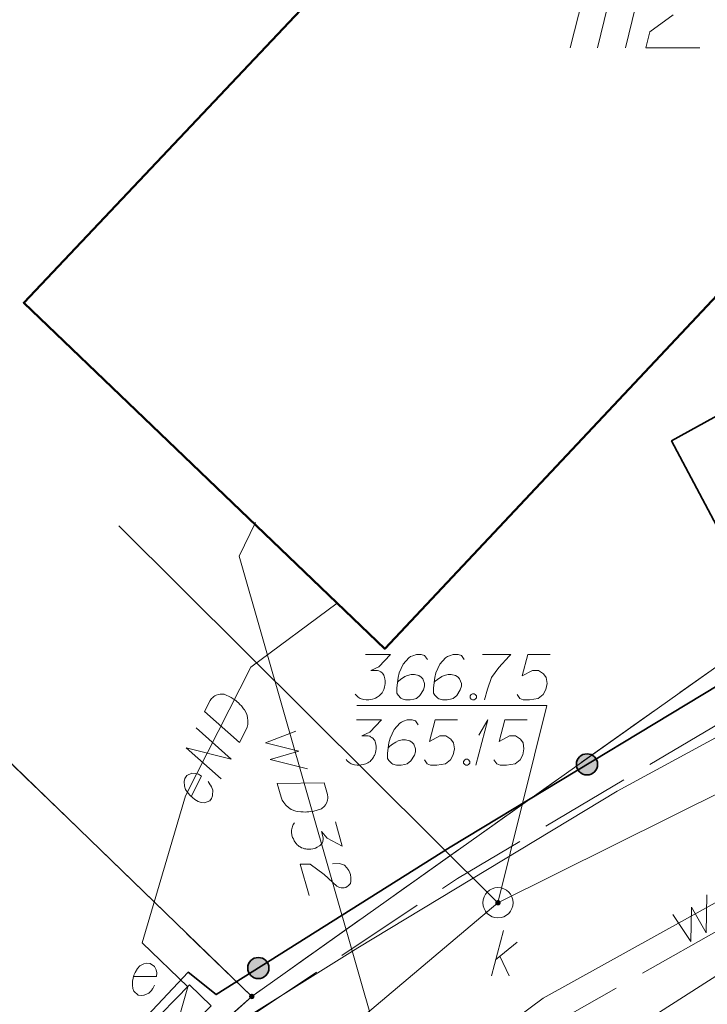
# Model space of a CAD drawing. Header units: metres. Extents: x 5554594 to 5556205, y 5636132 to 5636668.
# Tile 125 of 168: x 5555408 to 5555420, y 5636454 to 5636470. Entities that reach past the tile are written whole.
import ezdxf

# ---------------------------------------------------------------- set-up
doc = ezdxf.new("R2010")
doc.units = ezdxf.units.M
doc.header["$MEASUREMENT"] = 0
doc.header["$XCLIPFRAME"] = 0
for name, pattern in [('L_0_06', [2, 1.5, -0.5]), ('PRZER1-1', [2, 1, -1]), ('PRZER3-1', [4, 3, -1])]:
    doc.linetypes.add(name, pattern=pattern)
for name, color, linetype, lineweight in [('#digitalizacja', 7, 'Continuous', 18), ('#RASTER', 7, 'Continuous', 18), ('#skartowane', 7, 'Continuous', 18), ('#zmodyfikowane', 7, 'Continuous', 18)]:
    doc.layers.add(name, color=color, linetype=linetype, lineweight=lineweight)
for name, color, linetype, lineweight, true_color in [('GEPPGD', 96, 'Continuous', 18, 0x008000), ('GESBZO', 18, 'Continuous', 50, 0x0a0909), ('GESBZO_O', 18, 'Continuous', 50, 0x0a0909), ('GESDZI', 18, 'Continuous', 18, 0x0a0909), ('GESKKL', 96, 'PRZER3-1', 18, 0x008000), ('GESUZY', 96, 'PRZER1-1', 18, 0x008000)]:
    doc.layers.add(name, color=color, linetype=linetype, lineweight=lineweight, true_color=true_color)
picture_1 = doc.add_image_def('image2.tif', size_in_pixel=(18897, 11811))

# ---------------------------------------------------------------- blocks, each defined once
blk = doc.blocks.new('EPPGN')
blk.add_hatch(color=0).paths.add_polyline_path([(0, -0.09), (-0.027812, -0.085595), (-0.052901, -0.072812), (-0.072812, -0.052901), (-0.085595, -0.027812), (-0.09, 0), (-0.085595, 0.027812), (-0.072812, 0.052901), (-0.052901, 0.072812), (-0.027812, 0.085595), (0, 0.09), (0.027812, 0.085595), (0.052901, 0.072812), (0.072812, 0.052901), (0.085595, 0.027812), (0.09, 0), (0.085595, -0.027812), (0.072812, -0.052901), (0.052901, -0.072812), (0.027812, -0.085595)])
blk = doc.blocks.new('SZAFA1_2')
at = {"color": 0, "flags": 128}
blk.add_lwpolyline([(-1, -0.5), (-1, 0.5), (1, 0.5), (1, -0.5), (-1, -0.5)], close=True, dxfattribs=at)
blk = doc.blocks.new('*U115')
at = {"layer": 'GESBZO_O', "color": 7, "linetype": 'ByBlock', "lineweight": 18}
for p, q in [((5555417.243, 5636469.959), (5555417.47, 5636470.855)), ((5555417.696, 5636469.959), (5555417.863, 5636470.638))]:
    blk.add_line(p, q, dxfattribs=at)
at = {"layer": 'GESBZO_O', "color": 7, "linetype": 'ByBlock', "lineweight": 18, "flags": 128}
blk.add_lwpolyline([(5555417.411, 5636470.618), (5555417.46, 5636470.727), (5555417.509, 5636470.786), (5555417.568, 5636470.825), (5555417.627, 5636470.855), (5555417.667, 5636470.874), (5555417.726, 5636470.874), (5555417.745, 5636470.864), (5555417.785, 5636470.825), (5555417.824, 5636470.776), (5555417.853, 5636470.687), (5555417.863, 5636470.638), (5555417.913, 5636470.727), (5555417.972, 5636470.786), (5555418.031, 5636470.825), (5555418.09, 5636470.855), (5555418.139, 5636470.874), (5555418.188, 5636470.874), (5555418.227, 5636470.864), (5555418.257, 5636470.825), (5555418.287, 5636470.776), (5555418.316, 5636470.687), (5555418.326, 5636470.638), (5555418.159, 5636469.959)], dxfattribs=at)
blk = doc.blocks.new('*U316')
at = {"layer": '#skartowane', "color": 36, "linetype": 'ByBlock', "lineweight": 18, "true_color": 0x803300}
for p, q in [((5555415.94, 5636454.609), (5555416.141, 5636455.359)), ((5555416.011, 5636454.875), (5555416.365, 5636455.17)), ((5555416.082, 5636454.934), (5555416.235, 5636454.609))]:
    blk.add_line(p, q, dxfattribs=at)
blk = doc.blocks.new('*U1639')
at = {"layer": '#digitalizacja', "color": 36, "linetype": 'ByBlock', "lineweight": 18, "true_color": 0x803300}
for q in [(5555415.683, 5636458.094), (5555415.736, 5636458.591)]:
    blk.add_line((5555415.884, 5636458.844), q, dxfattribs=at)

msp = doc.modelspace()

# ---------------------------------------------------------------- hatches: boundary and pattern name
at = {"layer": '#skartowane', "linetype": 'Continuous', "lineweight": 35}
h = msp.add_hatch(color=7, dxfattribs=at)
edge = h.paths.add_edge_path()
edge.add_arc((5555417.522, 5636458.109), 0.175, 0, 360)
at = {"layer": '#skartowane', "linetype": 'Continuous', "lineweight": 18}
h = msp.add_hatch(color=7, dxfattribs=at)
edge = h.paths.add_edge_path()
edge.add_arc((5555416.05, 5636455.82), 0.045, 0, 360)
at = {"layer": '#skartowane', "linetype": 'Continuous', "lineweight": 35}
h = msp.add_hatch(color=7, dxfattribs=at)
edge = h.paths.add_edge_path()
edge.add_arc((5555412.088, 5636454.74), 0.175, 0, 360)

# ---------------------------------------------------------------- linework, layer by layer
at = {"layer": '#digitalizacja', "color": 36, "linetype": 'Continuous', "lineweight": 18, "true_color": 0x803300}
msp.add_line((5555416.05, 5636455.82), (5555409.78, 5636462.057), dxfattribs=at)
at = {"layer": '#digitalizacja', "color": 1, "linetype": 'Continuous', "lineweight": 18}
msp.add_line((5555410.921, 5636454.431), (5555410.78, 5636453.93), dxfattribs=at)
at = {"layer": '#digitalizacja', "color": 5, "linetype": 'Continuous', "lineweight": 18, "flags": 128}
for points in [[(5555451.99, 5636467.54), (5555441.906, 5636465.852), (5555428.432, 5636460.691), (5555416.795, 5636454.239), (5555413.272, 5636451.619), (5555410.494, 5636449.408), (5555407.558, 5636446.707)], [(5555412.043, 5636462.11), (5555411.773, 5636461.552), (5555416.726, 5636444.238)], [(5555412.71, 5636458.659), (5555412.207, 5636458.465), (5555412.756, 5636458.328), (5555412.286, 5636458.187), (5555412.9, 5636458.037)], [(5555413.176, 5636457.803), (5555413.231, 5636457.61), (5555413.237, 5636457.569), (5555413.236, 5636457.55), (5555413.233, 5636457.518), (5555413.227, 5636457.498), (5555413.22, 5636457.478), (5555413.2, 5636457.441), (5555413.182, 5636457.418), (5555413.133, 5636457.373), (5555413.008, 5636457.337), (5555412.95, 5636457.327), (5555412.92, 5636457.324), (5555412.89, 5636457.322), (5555412.86, 5636457.32), (5555412.828, 5636457.323), (5555412.791, 5636457.324), (5555412.733, 5636457.332), (5555412.707, 5636457.337), (5555412.632, 5636457.365), (5555412.587, 5636457.395), (5555412.545, 5636457.432), (5555412.508, 5636457.477), (5555412.484, 5636457.519), (5555412.463, 5636457.568), (5555412.4, 5636457.79), (5555413.176, 5636457.803)], [(5555413.361, 5636457.156), (5555413.475, 5636456.758), (5555413.228, 5636456.891), (5555413.13, 5636456.998), (5555413.159, 5636456.895), (5555413.16, 5636456.871), (5555413.158, 5636456.858), (5555413.155, 5636456.845), (5555413.153, 5636456.832), (5555413.142, 5636456.805), (5555413.129, 5636456.788), (5555413.115, 5636456.772), (5555413.099, 5636456.762), (5555413.063, 5636456.739), (5555413.031, 5636456.723), (5555413.013, 5636456.719), (5555412.991, 5636456.712), (5555412.955, 5636456.708), (5555412.931, 5636456.707), (5555412.906, 5636456.706), (5555412.888, 5636456.707), (5555412.875, 5636456.71), (5555412.862, 5636456.712), (5555412.849, 5636456.714), (5555412.829, 5636456.721), (5555412.801, 5636456.731), (5555412.779, 5636456.744), (5555412.764, 5636456.752), (5555412.748, 5636456.766), (5555412.732, 5636456.779), (5555412.714, 5636456.799), (5555412.705, 5636456.808), (5555412.682, 5636456.845), (5555412.667, 5636456.877), (5555412.655, 5636456.898), (5555412.643, 5636456.938), (5555412.636, 5636456.985), (5555412.637, 5636457.004), (5555412.638, 5636457.023), (5555412.639, 5636457.041), (5555412.645, 5636457.061), (5555412.652, 5636457.082), (5555412.666, 5636457.117), (5555412.684, 5636457.14)], [(5555413.313, 5636456.466), (5555413.429, 5636456.469), (5555413.51, 5636456.443), (5555413.553, 5636456.4), (5555413.585, 5636456.354), (5555413.602, 5636456.316), (5555413.61, 5636456.287), (5555413.619, 5636456.234), (5555413.617, 5636456.197), (5555413.616, 5636456.179), (5555413.609, 5636456.14), (5555413.591, 5636456.116), (5555413.572, 5636456.098), (5555413.556, 5636456.088), (5555413.535, 5636456.075), (5555413.507, 5636456.067), (5555413.477, 5636456.065), (5555413.458, 5636456.066), (5555413.432, 5636456.071), (5555413.405, 5636456.081), (5555413.383, 5636456.093), (5555413.174, 5636456.285), (5555412.946, 5636456.46), (5555412.782, 5636456.456), (5555412.929, 5636455.939)], [(5555418.938, 5636455.628), (5555419.24, 5636455.181), (5555419.251, 5636455.747), (5555419.493, 5636455.321), (5555419.501, 5636455.953)]]:
    msp.add_lwpolyline(points, dxfattribs=at)
at = {"layer": '#digitalizacja', "color": 1, "linetype": 'Continuous', "lineweight": 18, "flags": 128}
for points in [[(5555411.571, 5636453.721), (5555413.733, 5636455.076), (5555418.018, 5636457.668), (5555421.202, 5636459.39), (5555427.655, 5636463.077)], [(5555410.921, 5636454.431), (5555410.165, 5636455.155), (5555410.885, 5636457.589), (5555411.961, 5636459.716), (5555413.389, 5636460.778)], [(5555411.2, 5636458.986), (5555411.291, 5636459.165), (5555411.315, 5636459.199), (5555411.328, 5636459.212), (5555411.352, 5636459.233), (5555411.37, 5636459.244), (5555411.389, 5636459.254), (5555411.429, 5636459.267), (5555411.458, 5636459.272), (5555411.524, 5636459.272), (5555411.64, 5636459.213), (5555411.69, 5636459.181), (5555411.713, 5636459.163), (5555411.737, 5636459.144), (5555411.761, 5636459.125), (5555411.782, 5636459.102), (5555411.808, 5636459.075), (5555411.845, 5636459.03), (5555411.86, 5636459.009), (5555411.897, 5636458.937), (5555411.91, 5636458.884), (5555411.915, 5636458.829), (5555411.912, 5636458.771), (5555411.901, 5636458.723), (5555411.882, 5636458.673), (5555411.778, 5636458.468), (5555411.2, 5636458.986)], [(5555411.474, 5636457.867), (5555410.896, 5636458.385), (5555411.64, 5636458.194), (5555411.061, 5636458.712)], [(5555410.977, 5636457.577), (5555411.147, 5636457.914), (5555411.097, 5636457.946), (5555411.044, 5636457.959), (5555410.986, 5636457.962), (5555410.907, 5636457.923), (5555410.875, 5636457.873), (5555410.864, 5636457.825), (5555410.866, 5636457.751), (5555410.885, 5636457.696), (5555410.927, 5636457.635), (5555410.958, 5636457.592), (5555411.037, 5636457.526), (5555411.095, 5636457.497), (5555411.145, 5636457.478), (5555411.195, 5636457.472), (5555411.285, 5636457.506), (5555411.312, 5636457.546), (5555411.328, 5636457.591), (5555411.33, 5636457.596), (5555411.334, 5636457.68), (5555411.315, 5636457.736), (5555411.297, 5636457.765), (5555411.294, 5636457.773), (5555411.26, 5636457.823)]]:
    msp.add_lwpolyline(points, dxfattribs=at)
at = {"layer": '#digitalizacja', "color": 36, "linetype": 'Continuous', "lineweight": 18, "true_color": 0x803300, "flags": 128}
for points in [[(5555413.711, 5636458.844), (5555414.124, 5636458.844), (5555413.929, 5636458.644), (5555413.799, 5636458.579), (5555413.906, 5636458.579), (5555413.929, 5636458.573), (5555413.941, 5636458.567), (5555413.953, 5636458.561), (5555413.965, 5636458.555), (5555413.988, 5636458.537), (5555414, 5636458.52), (5555414.012, 5636458.502), (5555414.018, 5636458.484), (5555414.03, 5636458.443), (5555414.035, 5636458.407), (5555414.035, 5636458.39), (5555414.035, 5636458.366), (5555414.03, 5636458.331), (5555414.024, 5636458.307), (5555414.018, 5636458.283), (5555414.012, 5636458.266), (5555414.006, 5636458.254), (5555414, 5636458.242), (5555413.994, 5636458.23), (5555413.982, 5636458.213), (5555413.965, 5636458.189), (5555413.947, 5636458.171), (5555413.935, 5636458.159), (5555413.917, 5636458.148), (5555413.9, 5636458.136), (5555413.876, 5636458.124), (5555413.864, 5636458.118), (5555413.823, 5636458.106), (5555413.787, 5636458.1), (5555413.764, 5636458.094), (5555413.723, 5636458.094), (5555413.675, 5636458.1), (5555413.658, 5636458.106), (5555413.64, 5636458.112), (5555413.622, 5636458.118), (5555413.604, 5636458.13), (5555413.587, 5636458.142), (5555413.557, 5636458.165), (5555413.539, 5636458.189)], [(5555414.732, 5636458.762), (5555414.685, 5636458.827), (5555414.632, 5636458.844), (5555414.549, 5636458.844), (5555414.49, 5636458.821), (5555414.455, 5636458.809), (5555414.425, 5636458.791), (5555414.331, 5636458.685), (5555414.266, 5636458.543), (5555414.248, 5636458.467), (5555414.224, 5636458.295), (5555414.224, 5636458.207), (5555414.248, 5636458.171), (5555414.295, 5636458.124), (5555414.313, 5636458.112), (5555414.372, 5636458.094), (5555414.449, 5636458.094), (5555414.508, 5636458.106), (5555414.549, 5636458.118), (5555414.608, 5636458.165), (5555414.667, 5636458.26), (5555414.685, 5636458.319), (5555414.685, 5636458.366), (5555414.656, 5636458.443), (5555414.632, 5636458.472), (5555414.591, 5636458.496), (5555414.52, 5636458.514), (5555414.467, 5636458.514), (5555414.402, 5636458.496), (5555414.36, 5636458.478), (5555414.289, 5636458.431), (5555414.254, 5636458.402), (5555414.236, 5636458.384)], [(5555415.382, 5636458.844), (5555415.01, 5636458.844), (5555414.915, 5636458.49), (5555415.087, 5636458.579), (5555415.187, 5636458.579), (5555415.27, 5636458.526), (5555415.317, 5636458.467), (5555415.329, 5636458.366), (5555415.311, 5636458.266), (5555415.264, 5636458.183), (5555415.181, 5636458.118), (5555415.039, 5636458.094), (5555414.933, 5636458.094), (5555414.88, 5636458.118), (5555414.833, 5636458.183)], [(5555416.533, 5636458.844), (5555416.161, 5636458.844), (5555416.067, 5636458.49), (5555416.238, 5636458.579), (5555416.338, 5636458.579), (5555416.421, 5636458.526), (5555416.468, 5636458.467), (5555416.48, 5636458.366), (5555416.462, 5636458.266), (5555416.415, 5636458.183), (5555416.332, 5636458.118), (5555416.191, 5636458.094), (5555416.084, 5636458.094), (5555416.031, 5636458.118), (5555415.984, 5636458.183)], [(5555415.518, 5636458.195), (5555415.547, 5636458.195), (5555415.565, 5636458.183), (5555415.583, 5636458.159), (5555415.583, 5636458.13), (5555415.565, 5636458.106), (5555415.547, 5636458.094), (5555415.518, 5636458.094), (5555415.5, 5636458.106), (5555415.482, 5636458.13), (5555415.482, 5636458.159), (5555415.5, 5636458.183), (5555415.518, 5636458.195)]]:
    msp.add_lwpolyline(points, dxfattribs=at)
at = {"layer": '#skartowane', "color": 36, "linetype": 'Continuous', "lineweight": 18, "true_color": 0x803300}
for q in [(5555429.4, 5636462.46), (5555409.78, 5636462.057)]:
    msp.add_line((5555416.05, 5636455.82), q, dxfattribs=at)
at = {"layer": '#skartowane', "color": 7, "linetype": 'Continuous', "lineweight": 18}
msp.add_line((5555416.86, 5636459.085), (5555416.05, 5636455.82), dxfattribs=at)
at = {"layer": '#skartowane', "color": 1, "linetype": 'Continuous', "lineweight": 18}
msp.add_line((5555410.921, 5636454.431), (5555410.78, 5636453.93), dxfattribs=at)
at = {"layer": '#skartowane', "color": 7, "linetype": 'L_0_06', "lineweight": 18, "flags": 128}
msp.add_lwpolyline([(5555466.73, 5636461.06), (5555459.42, 5636465.04), (5555457.02, 5636465.41), (5555452.63, 5636465.61), (5555446.85, 5636465.37), (5555441.62, 5636464.51), (5555435.7, 5636462.77), (5555429.61, 5636460.27), (5555423.1, 5636457.3), (5555417.2, 5636453.95), (5555413.63, 5636451.67), (5555409.04, 5636447.68), (5555404.73, 5636443.33), (5555401.32, 5636439.67), (5555382.13, 5636416.99), (5555377.75, 5636411.8), (5555368.65, 5636401.73), (5555358.12, 5636389.68), (5555351.83, 5636382.05), (5555348.89, 5636378.21), (5555346.63, 5636374.93), (5555343.77, 5636370.29), (5555340.53, 5636363.52), (5555337.7, 5636355.88), (5555335.13, 5636347.53), (5555332.44, 5636339.45), (5555328.49, 5636328.74), (5555326.7, 5636324.3), (5555322.46, 5636312.61), (5555317.05, 5636297.8), (5555313.91, 5636289.91), (5555311.07, 5636291.5), (5555314.46, 5636298.64), (5555320.4, 5636315), (5555321.1, 5636318.34), (5555320.31, 5636318.97), (5555318.92, 5636319.26), (5555318.24, 5636323.4), (5555317.55, 5636325.21), (5555315.06, 5636326.83), (5555316.44, 5636329.16), (5555319.62, 5636328.9), (5555323.95, 5636328.36), (5555325.47, 5636329.83), (5555326.77, 5636332.37), (5555329.72, 5636340.51), (5555332.43, 5636348.61), (5555334.87, 5636356.71), (5555337.79, 5636364.47), (5555340.99, 5636371.16), (5555344.19, 5636376.65), (5555346.4, 5636379.74), (5555349.41, 5636383.74), (5555355.85, 5636391.61), (5555363.7, 5636400.4), (5555366.42, 5636403.59), (5555375.75, 5636414.19), (5555378.31, 5636418.36), (5555373.52, 5636420.79), (5555376.43, 5636424.38), (5555377.28, 5636425.23), (5555380.03, 5636423.16), (5555380.65, 5636423.75), (5555382.52, 5636422.14), (5555399.27, 5636441.57), (5555402.64, 5636445.3), (5555406.76, 5636449.37), (5555411.7, 5636453.77), (5555415.38, 5636456.22), (5555420.94, 5636459.52), (5555420.73, 5636460.05), (5555422.54, 5636460.95), (5555422.89, 5636460.42), (5555428.37, 5636462.98), (5555434.53, 5636465.46), (5555440.65, 5636467.74), (5555449.09, 5636469.87), (5555449.84, 5636470.61), (5555452.54, 5636472.11), (5555453.14, 5636471.36), (5555454.76, 5636472.78), (5555456.32, 5636474.81), (5555457.67, 5636477.44), (5555459.8, 5636481.39), (5555462.71, 5636485.66), (5555464.78, 5636483.78), (5555461.58, 5636479.17), (5555460.92, 5636476.08), (5555461.24, 5636473.64), (5555465.24, 5636467.56), (5555467.69, 5636464.02), (5555466.73, 5636461.06)], close=True, dxfattribs=at)
at = {"layer": '#skartowane', "color": 7, "linetype": 'Continuous', "lineweight": 35, "flags": 128}
msp.add_lwpolyline([(5555426.28, 5636466.91), (5555425.15, 5636466.14), (5555426.85, 5636462.9), (5555422.54, 5636460.95), (5555420.37, 5636464.26), (5555418.92, 5636463.46), (5555420.73, 5636460.05), (5555415.26, 5636456.74), (5555411.39, 5636454.3), (5555410.93, 5636454.67), (5555398.91, 5636441.87)], dxfattribs=at)
at = {"layer": '#skartowane', "color": 1, "linetype": 'Continuous', "lineweight": 18, "flags": 128}
msp.add_lwpolyline([(5555410.921, 5636454.431), (5555410.165, 5636455.155), (5555410.885, 5636457.589), (5555411.961, 5636459.716), (5555413.389, 5636460.778)], dxfattribs=at)
at = {"layer": '#skartowane', "color": 36, "linetype": 'Continuous', "lineweight": 18, "true_color": 0x803300, "flags": 128}
for points in [[(5555413.861, 5636459.926), (5555414.274, 5636459.926), (5555414.08, 5636459.725), (5555413.95, 5636459.66), (5555414.056, 5636459.66), (5555414.08, 5636459.655), (5555414.091, 5636459.649), (5555414.103, 5636459.643), (5555414.115, 5636459.637), (5555414.139, 5636459.619), (5555414.15, 5636459.601), (5555414.162, 5636459.584), (5555414.168, 5636459.566), (5555414.18, 5636459.525), (5555414.186, 5636459.489), (5555414.186, 5636459.471), (5555414.186, 5636459.448), (5555414.18, 5636459.412), (5555414.174, 5636459.389), (5555414.168, 5636459.365), (5555414.162, 5636459.348), (5555414.156, 5636459.336), (5555414.15, 5636459.324), (5555414.145, 5636459.312), (5555414.133, 5636459.294), (5555414.115, 5636459.271), (5555414.097, 5636459.253), (5555414.085, 5636459.241), (5555414.068, 5636459.229), (5555414.05, 5636459.218), (5555414.026, 5636459.206), (5555414.015, 5636459.2), (5555413.973, 5636459.188), (5555413.938, 5636459.182), (5555413.914, 5636459.176), (5555413.873, 5636459.176), (5555413.826, 5636459.182), (5555413.808, 5636459.188), (5555413.79, 5636459.194), (5555413.772, 5636459.2), (5555413.755, 5636459.212), (5555413.737, 5636459.223), (5555413.708, 5636459.247), (5555413.69, 5636459.271)], [(5555414.883, 5636459.844), (5555414.835, 5636459.908), (5555414.782, 5636459.926), (5555414.7, 5636459.926), (5555414.641, 5636459.903), (5555414.605, 5636459.891), (5555414.576, 5636459.873), (5555414.481, 5636459.767), (5555414.416, 5636459.625), (5555414.398, 5636459.548), (5555414.375, 5636459.377), (5555414.375, 5636459.288), (5555414.398, 5636459.253), (5555414.446, 5636459.206), (5555414.463, 5636459.194), (5555414.522, 5636459.176), (5555414.599, 5636459.176), (5555414.658, 5636459.188), (5555414.7, 5636459.2), (5555414.759, 5636459.247), (5555414.818, 5636459.342), (5555414.835, 5636459.401), (5555414.835, 5636459.448), (5555414.806, 5636459.525), (5555414.782, 5636459.554), (5555414.741, 5636459.578), (5555414.67, 5636459.596), (5555414.617, 5636459.596), (5555414.552, 5636459.578), (5555414.511, 5636459.56), (5555414.44, 5636459.513), (5555414.404, 5636459.483), (5555414.387, 5636459.466)], [(5555415.491, 5636459.844), (5555415.444, 5636459.908), (5555415.39, 5636459.926), (5555415.308, 5636459.926), (5555415.249, 5636459.903), (5555415.213, 5636459.891), (5555415.184, 5636459.873), (5555415.089, 5636459.767), (5555415.024, 5636459.625), (5555415.007, 5636459.548), (5555414.983, 5636459.377), (5555414.983, 5636459.288), (5555415.007, 5636459.253), (5555415.054, 5636459.206), (5555415.072, 5636459.194), (5555415.131, 5636459.176), (5555415.207, 5636459.176), (5555415.266, 5636459.188), (5555415.308, 5636459.2), (5555415.367, 5636459.247), (5555415.426, 5636459.342), (5555415.444, 5636459.401), (5555415.444, 5636459.448), (5555415.414, 5636459.525), (5555415.39, 5636459.554), (5555415.349, 5636459.578), (5555415.278, 5636459.596), (5555415.225, 5636459.596), (5555415.16, 5636459.578), (5555415.119, 5636459.56), (5555415.048, 5636459.513), (5555415.013, 5636459.483), (5555414.995, 5636459.466)], [(5555415.792, 5636459.926), (5555416.264, 5636459.926), (5555416.235, 5636459.897), (5555416.064, 5636459.714), (5555415.945, 5636459.548), (5555415.875, 5636459.353), (5555415.827, 5636459.176)], [(5555416.914, 5636459.926), (5555416.542, 5636459.926), (5555416.447, 5636459.572), (5555416.619, 5636459.66), (5555416.719, 5636459.66), (5555416.802, 5636459.607), (5555416.849, 5636459.548), (5555416.861, 5636459.448), (5555416.843, 5636459.348), (5555416.796, 5636459.265), (5555416.713, 5636459.2), (5555416.571, 5636459.176), (5555416.465, 5636459.176), (5555416.412, 5636459.2), (5555416.365, 5636459.265)], [(5555415.627, 5636459.277), (5555415.656, 5636459.277), (5555415.674, 5636459.265), (5555415.692, 5636459.241), (5555415.692, 5636459.212), (5555415.674, 5636459.188), (5555415.656, 5636459.176), (5555415.627, 5636459.176), (5555415.609, 5636459.188), (5555415.591, 5636459.212), (5555415.591, 5636459.241), (5555415.609, 5636459.265), (5555415.627, 5636459.277)], [(5555383.1, 5636421.78), (5555403.69, 5636445.39), (5555416.05, 5636455.82)]]:
    msp.add_lwpolyline(points, dxfattribs=at)
at = {"layer": '#skartowane', "color": 7, "linetype": 'Continuous', "lineweight": 18, "flags": 128}
for points in [[(5555416.86, 5636459.085), (5555413.714, 5636459.085)], [(5555410.024, 5636454.599), (5555410.402, 5636454.599), (5555410.408, 5636454.658), (5555410.396, 5636454.711), (5555410.373, 5636454.764), (5555410.302, 5636454.817), (5555410.243, 5636454.823), (5555410.195, 5636454.811), (5555410.131, 5636454.776), (5555410.089, 5636454.734), (5555410.054, 5636454.669), (5555410.03, 5636454.622), (5555410.006, 5636454.522), (5555410.006, 5636454.457), (5555410.012, 5636454.404), (5555410.03, 5636454.356), (5555410.101, 5636454.291), (5555410.148, 5636454.286), (5555410.195, 5636454.291), (5555410.201, 5636454.291), (5555410.278, 5636454.327), (5555410.32, 5636454.368), (5555410.337, 5636454.398), (5555410.343, 5636454.404), (5555410.373, 5636454.457)]]:
    msp.add_lwpolyline(points, dxfattribs=at)
at = {"layer": '#skartowane', "color": 7, "linetype": 'Continuous', "lineweight": 35}
for centre in [(5555417.522, 5636458.109), (5555412.088, 5636454.74)]:
    msp.add_circle(centre, 0.175, dxfattribs=at)
at = {"layer": '#skartowane', "color": 36, "linetype": 'Continuous', "lineweight": 18, "true_color": 0x803300}
msp.add_circle((5555416.05, 5636455.82), 0.25, dxfattribs=at)
at = {"layer": '#zmodyfikowane', "color": 1, "linetype": 'Continuous', "lineweight": 18, "true_color": 0xff0000, "flags": 128}
msp.add_lwpolyline([(5555410.22, 5636447.54), (5555416.75, 5636452.75), (5555421.7, 5636455.92)], dxfattribs=at)
at = {"layer": 'GESBZO', "color": 7, "linetype": 'Continuous', "lineweight": 50, "flags": 128}
msp.add_lwpolyline([(5555428.702, 5636475.484), (5555414.179, 5636460.021), (5555408.21, 5636465.745), (5555422.796, 5636481.188), (5555428.702, 5636475.484)], close=True, dxfattribs=at)
at = {"layer": 'GESBZO_O', "color": 7, "linetype": 'Continuous', "lineweight": 18, "flags": 128}
msp.add_lwpolyline([(5555418.946, 5636470.51), (5555418.562, 5636470.225), (5555418.493, 5636469.959), (5555419.389, 5636469.959)], dxfattribs=at)
at = {"layer": 'GESDZI', "color": 96, "linetype": 'Continuous', "lineweight": 18, "flags": 128}
for points in [[(5555454.77, 5636497.975), (5555458.43, 5636492.63), (5555432.84, 5636481.77), (5555423.54, 5636462.48), (5555411.98, 5636454.27), (5555402.335, 5636463.614), (5555412.888, 5636476.818), (5555419.458, 5636484.97), (5555410.3, 5636486.373), (5555404.056, 5636487.362), (5555406.998, 5636494.991)], [(5555404.056, 5636487.362), (5555410.3, 5636486.373), (5555419.458, 5636484.97), (5555412.888, 5636476.818), (5555402.335, 5636463.614), (5555411.98, 5636454.27), (5555405.333, 5636448.297), (5555379.69, 5636419.03), (5555375.778, 5636420.866), (5555363.378, 5636428.062), (5555343.955, 5636438.82)], [(5555334.3, 5636361.82), (5555338.11, 5636369.71), (5555344.55, 5636379.2), (5555375.95, 5636415.45), (5555379.69, 5636419.03), (5555405.333, 5636448.297), (5555411.98, 5636454.27), (5555423.54, 5636462.48), (5555437.099, 5636466.554), (5555448.915, 5636470.374), (5555453.72, 5636472.454), (5555460.799, 5636470.534), (5555464.253, 5636468.493)]]:
    msp.add_lwpolyline(points, dxfattribs=at)
at = {"layer": 'GESKKL', "color": 96, "linetype": 'PRZER3-1', "lineweight": 18, "ltscale": 0.5, "true_color": 0x008000}
for points in [[(5555458.43, 5636492.63), (5555432.84, 5636481.77), (5555423.54, 5636462.48), (5555411.98, 5636454.27), (5555402.335, 5636463.614), (5555412.888, 5636476.818), (5555419.458, 5636484.97), (5555410.3, 5636486.373), (5555404.056, 5636487.362), (5555406.998, 5636494.991)], [(5555405.333, 5636448.297), (5555411.98, 5636454.27), (5555402.335, 5636463.614)]]:
    msp.add_lwpolyline(points, dxfattribs=at)
at = {"layer": 'GESUZY', "color": 96, "linetype": 'PRZER1-1', "lineweight": 18, "ltscale": 0.5, "true_color": 0x008000}
for points in [[(5555458.43, 5636492.63), (5555432.84, 5636481.77), (5555423.54, 5636462.48), (5555411.98, 5636454.27), (5555402.335, 5636463.614), (5555412.888, 5636476.818), (5555419.458, 5636484.97), (5555410.3, 5636486.373), (5555404.056, 5636487.362), (5555406.998, 5636494.991)], [(5555383.39, 5636416.92), (5555389.734, 5636423.873), (5555402.789, 5636438.708), (5555413.799, 5636449.56), (5555420.669, 5636454.714), (5555430.383, 5636458.569), (5555437.185, 5636462.46), (5555446.84, 5636464.597), (5555451.868, 5636465.418), (5555457.224, 5636464.58), (5555467.116, 5636460.589), (5555468.332, 5636465.003), (5555464.253, 5636468.493), (5555460.799, 5636470.534), (5555453.72, 5636472.454), (5555448.915, 5636470.374), (5555437.099, 5636466.554), (5555423.54, 5636462.48), (5555411.98, 5636454.27), (5555405.333, 5636448.297), (5555379.69, 5636419.03)], [(5555405.333, 5636448.297), (5555411.98, 5636454.27), (5555402.335, 5636463.614)]]:
    msp.add_lwpolyline(points, dxfattribs=at)

# ---------------------------------------------------------------- block references
at = {"layer": '#digitalizacja', "color": 36, "linetype": 'Continuous', "lineweight": 18, "true_color": 0x803300}
msp.add_blockref('*U1639', (0, 0), dxfattribs=at)
at = {"layer": '#skartowane', "color": 36, "linetype": 'Continuous', "lineweight": 18, "true_color": 0x803300}
msp.add_blockref('*U316', (0, 0), dxfattribs=at)
at = {"layer": '#skartowane', "color": 7, "lineweight": 18, "xscale": 0.5, "yscale": 0.5, "zscale": 0.5, "rotation": 45.58000184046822}
msp.add_blockref('SZAFA1_2', (5555410.78, 5636453.93), dxfattribs=at)
at = {"layer": 'GEPPGD', "color": 96, "lineweight": 18, "true_color": 0x008000, "xscale": 0.5, "yscale": 0.5, "zscale": 0.5, "rotation": 90}
msp.add_blockref('EPPGN', (5555411.98, 5636454.27), dxfattribs=at)
at = {"layer": 'GESBZO_O', "color": 7, "linetype": 'Continuous', "lineweight": 18}
msp.add_blockref('*U115', (0, 0), dxfattribs=at)

# ---------------------------------------------------------------- pictures from other files: only their frames are drawn
at = {"layer": '#RASTER', "color": 252, "linetype": 'Continuous', "lineweight": 18}
image = msp.add_image(picture_1, insert=(5555393.385, 5636149.865), size_in_units=(811.151, 518.084), dxfattribs=at)
image.set_boundary_path([(-0.5, -0.5), (-0.5, 11810.5), (18896.5, 11810.5), (18896.5, -0.5), (-0.5, -0.5)])
image.dxf.flags = 15

doc.saveas('drawing.dxf')
